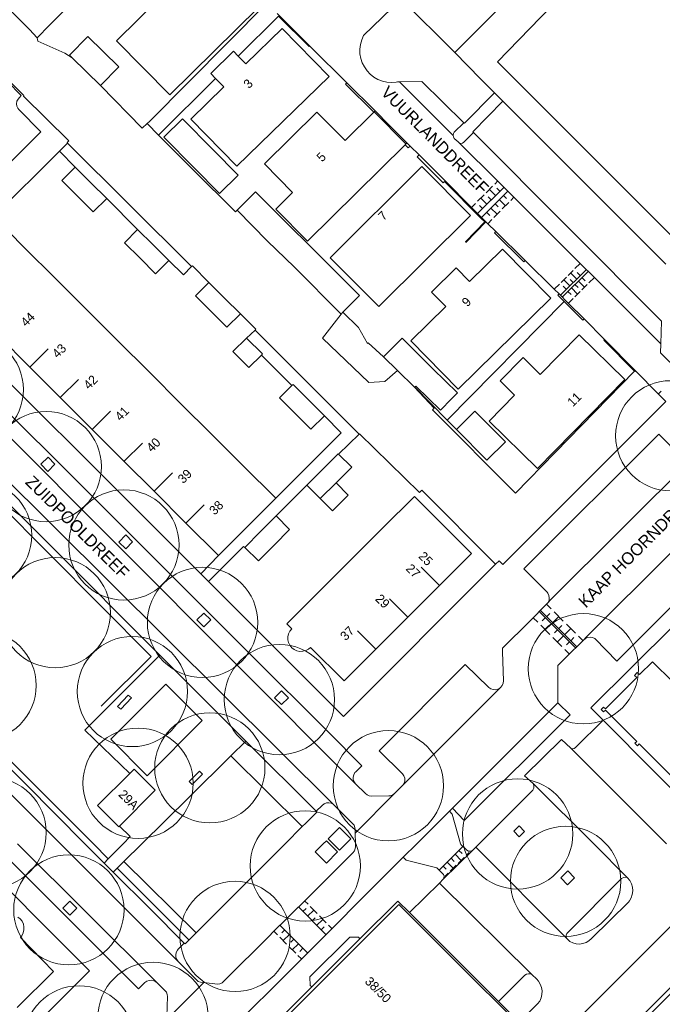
# Model space of a CAD drawing. Header units: metres. Extents: x 134994 to 136506, y 457393 to 459006.
# Tile 145 of 171: x 135737 to 135812, y 458581 to 458696. Entities that reach past the tile are written whole.
import ezdxf
from ezdxf.enums import TextEntityAlignment as Align

# ---------------------------------------------------------------- set-up
doc = ezdxf.new("R2010")
doc.units = ezdxf.units.M
for name, color, linetype, lineweight in [('B-WE-GR-BOOM-S', 250, 'Continuous', 13), ('B-WE-KG_BEBOUWING', 251, 'Continuous', 20), ('B-WE-KG_BEBOUWING TUSSENMUUR', 251, 'Continuous', 5), ('B-WE-KG_HUISNR', 251, 'Continuous', 5), ('B-WE-KG_ONDERGROND_REST', 251, 'Continuous', 5), ('B-WE-KG_STRAATNAAM', 251, 'Continuous', 5)]:
    doc.layers.add(name, color=color, linetype=linetype, lineweight=lineweight)
doc.styles.add('Styledgn000', font='dgn000.shx')

# ---------------------------------------------------------------- blocks, each defined once
blk = doc.blocks.new('SGR-BOOM_02')
blk.add_circle((0, 0), 6.4)

msp = doc.modelspace()

# ---------------------------------------------------------------- linework, layer by layer
at = {"layer": 'B-WE-KG_BEBOUWING', "flags": 128}
for points in [[(135810.05, 458714.02), (135787.91, 458691.91), (135781.69, 458698.12)], [(135822.35, 458675.42), (135820.64, 458673.71), (135820.61, 458673.68), (135819.65, 458674.67), (135821.42, 458676.4), (135822.35, 458675.42), (135822.5, 458675.56), (135822.6, 458675.67), (135822.74, 458675.81), (135825.94, 458679.01), (135826.08, 458679.15), (135828.56, 458681.63), (135838.01, 458691.07), (135815.48, 458713.58), (135802.2, 458700.31), (135800.37, 458698.47), (135797.87, 458695.98), (135792.87, 458690.81), (135814.39, 458669.29), (135815.31, 458668.38), (135820.3, 458673.36), (135820.61, 458673.68)], [(135748.64, 458693.26), (135758.9, 458703.4), (135765.12, 458697.11), (135754.86, 458686.97), (135748.64, 458693.26)], [(135773.45, 458668.07), (135784.09, 458678.65), (135789.73, 458672.97), (135779.09, 458662.4), (135773.45, 458668.07)], [(135799.05, 458663.38), (135793.45, 458669.08), (135789.63, 458665.29), (135788.06, 458666.88), (135785.22, 458664.06), (135786.86, 458662.41), (135782.81, 458658.4), (135788.29, 458652.82), (135799.05, 458663.38)], [(135791.89, 458649.1), (135794.85, 458652.12), (135793.17, 458653.77), (135795.83, 458656.48), (135797.83, 458654.52), (135802.34, 458659.11), (135807.64, 458653.91), (135797.52, 458643.59), (135791.89, 458649.1)], [(135788.11, 458648.13), (135790.24, 458650.26), (135793.79, 458646.7), (135791.65, 458644.55), (135788.1, 458648.12), (135788.11, 458648.13)], [(135772.31, 458640.09), (135773.73, 458638.67), (135775.55, 458640.49), (135774.13, 458641.91), (135772.31, 458640.09), (135770.75, 458641.64), (135772.57, 458643.47), (135774.39, 458645.29), (135774.43, 458645.25), (135775.95, 458643.74), (135774.13, 458641.91)], [(135804.89, 458615.6), (135805.18, 458615.88), (135805.39, 458615.67), (135809.02, 458619.32), (135808.75, 458619.55), (135809.06, 458619.91), (135809.33, 458619.67), (135810.87, 458621.14), (135813.2, 458618.8)], [(135812.96, 458607.96), (135809.32, 458611.6), (135809.11, 458611.39), (135808.82, 458611.68), (135809.03, 458611.89), (135805.39, 458615.53), (135805.18, 458615.32), (135804.89, 458615.6)], [(135767.38, 458578.89), (135781.44, 458592.95), (135802.12, 458572.29), (135788.07, 458558.2), (135767.38, 458578.89)], [(135737.2, 458591.5), (135737.48, 458591.28), (135737.7, 458591.01), (135737.85, 458590.69), (135737.92, 458590.35), (135737.92, 458590), (135737.84, 458589.65), (135737.68, 458589.34), (135737.5, 458589.11), (135741.33, 458585.19), (135737.15, 458581.01)], [(135771.33, 458583.38), (135771.13, 458583.56), (135771.11, 458584.57), (135775.73, 458589.18), (135776.73, 458589.17), (135776.91, 458588.97)]]:
    msp.add_lwpolyline(points, dxfattribs=at)
for points in [[(135762.78, 458691.49), (135762.24, 458692.04), (135759.59, 458689.46), (135760.16, 458688.88), (135761.11, 458687.9), (135757.28, 458684.17), (135762.61, 458678.7), (135773.32, 458689.12), (135767.9, 458694.69), (135763.67, 458690.58)], [(135746.82, 458688.07), (135748.94, 458690.24), (135745.34, 458693.76), (135743.22, 458691.59), (135743.52, 458691.3)], [(135778.57, 458685.01), (135778.55, 458685.02), (135778.52, 458684.99), (135775.18, 458681.68), (135771.9, 458684.98), (135765.83, 458678.96), (135769.1, 458675.66), (135767.14, 458673.71), (135770.83, 458669.98), (135782.14, 458681.19), (135782.25, 458681.29)], [(135757.69, 458678.49), (135754.15, 458682.06), (135756.3, 458684.19), (135759.84, 458680.62), (135762.76, 458677.67), (135760.61, 458675.54)], [(135745.69, 458676.75), (135747.52, 458674.94), (135745.97, 458673.39), (135744.15, 458675.21), (135742.33, 458677.03), (135743.86, 458678.57)], [(135774.74, 458661.53), (135774.93, 458661.73), (135776.87, 458663.67), (135771.4, 458669.14), (135768.34, 458672.14), (135764.8, 458675.71), (135762.65, 458673.58), (135766.19, 458670.01), (135769.26, 458667)], [(135767.13, 458640.14), (135763.36, 458643.9), (135759.66, 458647.6), (135756.18, 458651.07), (135752.48, 458654.77), (135748.78, 458658.46), (135745.24, 458661.99), (135741.6, 458665.63), (135737.95, 458669.27), (135734.37, 458672.85), (135734.31, 458672.91), (135727.67, 458666.27), (135727.73, 458666.21), (135731.32, 458662.63), (135734.96, 458658.99), (135738.61, 458655.35), (135742.14, 458651.82), (135745.84, 458648.13), (135749.55, 458644.42), (135753.02, 458640.96), (135756.72, 458637.26), (135760.49, 458633.5)], [(135752.93, 458669.56), (135754.75, 458667.75), (135753.2, 458666.2), (135751.39, 458668.01), (135749.57, 458669.81), (135751.11, 458671.36)], [(135761.2, 458663.39), (135763.03, 458661.56), (135761.47, 458660), (135759.64, 458661.83), (135757.82, 458663.65), (135759.38, 458665.21)], [(135763.73, 458658.74), (135765.59, 458656.89), (135765.48, 458656.77), (135764.03, 458655.32), (135762.17, 458657.18)], [(135781.27, 458654.96), (135783.24, 458653.02), (135783.26, 458653.03), (135783.41, 458653.15), (135786.24, 458650.36), (135787.55, 458651.69), (135788.23, 458652.37), (135785.38, 458655.18), (135781.79, 458658.73), (135779.65, 458656.57)], [(135770.96, 458651.52), (135772.78, 458649.7), (135771.22, 458648.14), (135769.4, 458649.97), (135767.58, 458651.8), (135769.02, 458653.23), (135769.14, 458653.35)], [(135782.46, 458626.32), (135786.15, 458630.02), (135789.85, 458633.71), (135783.22, 458640.35), (135779.52, 458636.65), (135775.83, 458632.96), (135772.13, 458629.26), (135768.44, 458625.57), (135769.01, 458624.99), (135768.79, 458624.72), (135768.63, 458624.41), (135768.55, 458624.06), (135768.55, 458623.71), (135768.63, 458623.37), (135768.79, 458623.06), (135769.01, 458622.78), (135769.28, 458622.57), (135769.6, 458622.42), (135769.94, 458622.35), (135770.3, 458622.36), (135770.63, 458622.45), (135770.95, 458622.61), (135771.19, 458622.81), (135775.07, 458618.93), (135778.77, 458622.62)], [(135765.38, 458636.26), (135767.2, 458638.08), (135768.75, 458636.52), (135766.94, 458634.7), (135765.12, 458632.88), (135763.56, 458634.43)], [(135824.51, 458594.83), (135824.88, 458594.45), (135830.43, 458600), (135839.23, 458608.79), (135838.85, 458609.17), (135835.32, 458612.74), (135831.43, 458616.65), (135829.62, 458618.47), (135819.45, 458628.73), (135818.1, 458630.1), (135803.69, 458615.81), (135805.12, 458614.37), (135817.08, 458602.32), (135819.38, 458600), (135820.97, 458598.39)], [(135746.47, 458604.46), (135748.94, 458601.99), (135749, 458602.05), (135753.16, 458606.22), (135750.69, 458608.69), (135750.19, 458608.19)], [(135792.98, 458581.68), (135795.38, 458579.29), (135798.61, 458576.06), (135802.48, 458572.13), (135788.22, 458557.83), (135767.01, 458579.06), (135771.33, 458583.38), (135776.91, 458588.97), (135781.29, 458593.34), (135782.64, 458592.02)]]:
    msp.add_lwpolyline(points, close=True, dxfattribs=at)
at = {"layer": 'B-WE-KG_BEBOUWING TUSSENMUUR'}
for p, q in [((135738.61, 458655.35), (135740.73, 458657.47)), ((135742.14, 458651.82), (135744.26, 458653.94)), ((135745.84, 458648.13), (135747.96, 458650.25)), ((135749.55, 458644.43), (135751.67, 458646.55)), ((135753.02, 458640.96), (135755.14, 458643.08)), ((135756.72, 458637.26), (135758.84, 458639.38)), ((135786.15, 458630.02), (135784.03, 458632.14)), ((135782.46, 458626.32), (135780.34, 458628.44)), ((135778.77, 458622.62), (135776.64, 458624.75))]:
    msp.add_line(p, q, dxfattribs=at)
at = {"layer": 'B-WE-KG_ONDERGROND_REST'}
for p, q in [((135771.09, 458692.65), (135767.29, 458696.43)), ((135767.45, 458696.13), (135762.78, 458691.49)), ((135771.09, 458692.65), (135771.25, 458692.5)), ((135771.25, 458692.5), (135775.37, 458688.36)), ((135790.9, 458688.84), (135787.91, 458691.91)), ((135760.16, 458688.88), (135753.54, 458682.3)), ((135778.68, 458685.12), (135775.37, 458688.36)), ((135781.48, 458688.49), (135787.71, 458682.28)), ((135790.9, 458688.84), (135792.54, 458687.2)), ((135792.54, 458687.2), (135793.49, 458686.25)), ((135793.49, 458686.25), (135812.42, 458667.33)), ((135778.57, 458685.01), (135778.68, 458685.12)), ((135779.33, 458684.45), (135778.68, 458685.12)), ((135753.54, 458682.3), (135752.23, 458683.65)), ((135779.33, 458684.45), (135779.66, 458684.12)), ((135779.66, 458684.12), (135782.36, 458681.41)), ((135742.03, 458680.43), (135742.98, 458681.38)), ((135757.51, 458678.33), (135753.54, 458682.3)), ((135782.27, 458681.31), (135782.25, 458681.29)), ((135782.27, 458681.31), (135782.36, 458681.41)), ((135782.74, 458681.03), (135782.36, 458681.41)), ((135782.74, 458681.03), (135783.78, 458680.01)), ((135792.55, 458676.61), (135792.92, 458676.98)), ((135790.55, 458673.21), (135793.63, 458676.27)), ((135794.07, 458675.8), (135791.03, 458672.72)), ((135791.55, 458675.62), (135792.3, 458676.36)), ((135792.63, 458675.28), (135791.93, 458675.99)), ((135793.13, 458675.78), (135792.78, 458676.13)), ((135751.11, 458671.36), (135747.52, 458674.94)), ((135790.56, 458674.63), (135791.31, 458675.37)), ((135791.64, 458674.29), (135790.93, 458675)), ((135792.14, 458674.79), (135791.78, 458675.14)), ((135793.09, 458674.81), (135793.8, 458674.11)), ((135794.17, 458674.48), (135793.43, 458673.73)), ((135793.58, 458675.31), (135793.93, 458674.95)), ((135794.78, 458675.1), (135794.41, 458674.73)), ((135789.84, 458673.91), (135790.31, 458674.38)), ((135791.14, 458673.8), (135790.79, 458674.15)), ((135791.62, 458673.32), (135791.97, 458672.97)), ((135792.11, 458673.82), (135792.82, 458673.11)), ((135793.19, 458673.49), (135792.45, 458672.74)), ((135792.6, 458674.31), (135792.95, 458673.96)), ((135792.21, 458672.49), (135791.74, 458672.02)), ((135796.08, 458667.73), (135792.67, 458671.11)), ((135800.15, 458663.69), (135803.18, 458666.71)), ((135803.41, 458666.48), (135800.36, 458663.48)), ((135801.06, 458666), (135801.66, 458666.6)), ((135801.86, 458666.8), (135802.47, 458667.41)), ((135800.25, 458665.21), (135800.86, 458665.8)), ((135801.26, 458664.79), (135800.55, 458665.51)), ((135801.66, 458665.19), (135801.31, 458665.55)), ((135802.06, 458665.59), (135801.36, 458666.3)), ((135802.46, 458665.99), (135802.11, 458666.35)), ((135802.27, 458665.36), (135802.97, 458664.65)), ((135802.67, 458665.76), (135803.03, 458665.4)), ((135804.12, 458665.77), (135803.48, 458665.15)), ((135799.45, 458664.41), (135800.05, 458665.01)), ((135800.86, 458664.39), (135800.5, 458664.75)), ((135801.05, 458664.16), (135801.41, 458663.8)), ((135801.46, 458664.56), (135802.16, 458663.84)), ((135801.86, 458664.96), (135802.22, 458664.6)), ((135803.28, 458664.95), (135802.67, 458664.34)), ((135801.66, 458663.34), (135801.07, 458662.77)), ((135802.47, 458664.15), (135801.86, 458663.54)), ((135787.03, 458649.22), (135800.62, 458662.98)), ((135722.48, 458661.05), (135776.38, 458606.98)), ((135802.93, 458660.96), (135805.27, 458658.58)), ((135763.73, 458658.74), (135764.76, 458659.64)), ((135776.8, 458647.56), (135764.76, 458659.64)), ((135805.27, 458658.58), (135808.87, 458654.93)), ((135773.97, 458604.46), (135719.68, 458658.41)), ((135752.7, 458621.77), (135718.14, 458656.46)), ((135769.02, 458653.23), (135765.48, 458656.77)), ((135794.97, 458640.73), (135808.77, 458654.89)), ((135783.26, 458653.03), (135787.03, 458649.22)), ((135811.54, 458652.28), (135811.86, 458652.59)), ((135787.03, 458649.22), (135788.11, 458648.13)), ((135776.8, 458647.56), (135774.43, 458645.25)), ((135745.98, 458600), (135703.94, 458642.07)), ((135767.2, 458638.08), (135770.75, 458641.64)), ((135701.51, 458640.64), (135742.17, 458600)), ((135759.34, 458630.45), (135758.43, 458631.36)), ((135798.58, 458627.81), (135799.11, 458627.28)), ((135801.93, 458622.75), (135797.72, 458626.97)), ((135797.87, 458627.1), (135802.08, 458622.89)), ((135798.58, 458626.4), (135798.93, 458626.76)), ((135799.46, 458626.93), (135800.51, 458625.88)), ((135797.54, 458625.73), (135797.01, 458626.26)), ((135798.94, 458624.33), (135797.89, 458625.38)), ((135798.42, 458626.26), (135798.07, 458625.91)), ((135799.12, 458625.56), (135798.41, 458624.85)), ((135799.28, 458625.7), (135799.98, 458626.41)), ((135799.98, 458625), (135800.33, 458625.35)), ((135800.86, 458625.53), (135801.91, 458624.48)), ((135799.82, 458624.86), (135799.47, 458624.5)), ((135800.52, 458624.15), (135799.82, 458623.45)), ((135800.68, 458624.3), (135801.39, 458625)), ((135800.34, 458622.92), (135799.29, 458623.97)), ((135801.23, 458623.45), (135800.87, 458623.1)), ((135801.38, 458623.59), (135801.73, 458623.95)), ((135802.26, 458624.13), (135802.79, 458623.6)), ((135801.22, 458622.04), (135800.69, 458622.57)), ((135752.7, 458621.77), (135746.87, 458615.98)), ((135793.17, 458618.12), (135781.86, 458606.76)), ((135799.89, 458616.37), (135787.64, 458604.14)), ((135771.83, 458603.78), (135763.67, 458611.93)), ((135801.37, 458611.12), (135812.49, 458600)), ((135797.02, 458607.01), (135804.03, 458600)), ((135776.37, 458601.23), (135780.97, 458605.87)), ((135780.97, 458605.87), (135781.86, 458606.76)), ((135757.04, 458605.39), (135751.58, 458600)), ((135787.29, 458603.79), (135783.5, 458600)), ((135787.64, 458604.14), (135787.29, 458603.79)), ((135749, 458602.05), (135750.26, 458600.85)), ((135774.53, 458601.89), (135773.22, 458600.58)), ((135774.53, 458601.89), (135775.84, 458600.58)), ((135750.26, 458600.85), (135749.42, 458600)), ((135773.01, 458600.37), (135772.64, 458600)), ((135773.01, 458600.37), (135773.38, 458600)), ((135773.22, 458600.58), (135773.8, 458600)), ((135775.84, 458600.58), (135775.26, 458600)), ((135776.37, 458601.23), (135776.39, 458600)), ((135753.36, 458583.85), (135737.18, 458600)), ((135742.17, 458600), (135755.83, 458586.35)), ((135747.71, 458598.26), (135745.98, 458600)), ((135772.64, 458600), (135771.7, 458599.06)), ((135773.01, 458597.75), (135771.7, 458599.06)), ((135774.32, 458599.06), (135773.01, 458597.75)), ((135773.38, 458600), (135774.32, 458599.06)), ((135773.8, 458600), (135774.53, 458599.27)), ((135775.26, 458600), (135774.53, 458599.27)), ((135783.5, 458600), (135781.94, 458598.44)), ((135788.86, 458599.7), (135786.11, 458596.96)), ((135790, 458599.27), (135786.55, 458595.89)), ((135788.4, 458599.24), (135788.76, 458598.89)), ((135788.59, 458600), (135788.61, 458599.92)), ((135789.57, 458598.99), (135789.23, 458598.65)), ((135790.37, 458599.63), (135790, 458599.27)), ((135790.37, 458599.63), (135790.74, 458600)), ((135790.37, 458599.63), (135800.98, 458588.93)), ((135804.03, 458600), (135807.97, 458596.05)), ((135757.9, 458589.66), (135749.52, 458597.97)), ((135787.02, 458597.87), (135787.73, 458597.16)), ((135787.48, 458598.33), (135787.84, 458597.97)), ((135787.95, 458598.79), (135788.65, 458598.08)), ((135788.99, 458598.42), (135788.3, 458597.73)), ((135757.03, 458588.89), (135748.75, 458597.18)), ((135786.57, 458597.42), (135786.92, 458597.06)), ((135788.08, 458597.51), (135787.39, 458596.82)), ((135787.15, 458596.59), (135786.81, 458596.25)), ((135782.64, 458592.02), (135786.13, 458595.44)), ((135786.13, 458595.44), (135786.17, 458595.48)), ((135786.13, 458595.44), (135796.84, 458584.83)), ((135817.5, 458594.99), (135798.61, 458576.06)), ((135770.49, 458593.38), (135770.89, 458592.98)), ((135769.78, 458592.68), (135772.94, 458589.46)), ((135770.3, 458592.14), (135770.66, 458592.49)), ((135770.83, 458591.61), (135771.54, 458592.31)), ((135771.15, 458592.71), (135771.94, 458591.9)), ((135771.36, 458591.07), (135771.71, 458591.42)), ((135771.88, 458590.53), (135772.6, 458591.23)), ((135772.2, 458591.64), (135772.99, 458590.83)), ((135767.35, 458589.43), (135766.95, 458589.83)), ((135770.83, 458587.34), (135767.66, 458590.53)), ((135768.19, 458590), (135767.83, 458589.65)), ((135772.41, 458590), (135772.77, 458590.35)), ((135773.26, 458590.56), (135773.65, 458590.16)), ((135768.4, 458588.37), (135767.61, 458589.16)), ((135768.72, 458589.47), (135768.01, 458588.77)), ((135769.24, 458588.94), (135768.89, 458588.59)), ((135769.46, 458587.3), (135768.67, 458588.1)), ((135769.77, 458588.41), (135769.06, 458587.7)), ((135770.3, 458587.88), (135769.95, 458587.52)), ((135770.12, 458586.64), (135769.72, 458587.04)), ((135754.31, 458579.42), (135758.79, 458583.89))]:
    msp.add_line(p, q, dxfattribs=at)
at = {"layer": 'B-WE-KG_ONDERGROND_REST', "flags": 128}
for points in [[(135758.95, 458704.82), (135756.09, 458707.65), (135753.53, 458707.67), (135740.9, 458695.08), (135739.46, 458693.61)], [(135725.88, 458707.14), (135738.56, 458694.57), (135739.46, 458693.61)], [(135752.23, 458683.65), (135752.5, 458683.9), (135766.1, 458697.63)], [(135781.69, 458698.12), (135777.33, 458693.86), (135777.11, 458693.36), (135776.96, 458692.84), (135776.9, 458692.3), (135776.91, 458691.76), (135777, 458691.22), (135777.17, 458690.71), (135777.42, 458690.22), (135777.73, 458689.78), (135778.1, 458689.38), (135778.53, 458689.05), (135779, 458688.78), (135779.51, 458688.58), (135780.04, 458688.47), (135780.58, 458688.42), (135781.12, 458688.46), (135781.28, 458688.49), (135781.48, 458688.49)], [(135729.14, 458695.68), (135734.32, 458690.44), (135734.35, 458690.45), (135737.9, 458686.92), (135737.86, 458686.84), (135743.11, 458681.65), (135742.92, 458681.45), (135742.98, 458681.38)], [(135767.45, 458696.13), (135771.02, 458692.58), (135771.09, 458692.65)], [(135743.52, 458691.3), (135742.65, 458691.81), (135739.53, 458693.2), (135739.46, 458693.61)], [(135737.41, 458686.69), (135737.6, 458686.9), (135734.37, 458690.15), (135734.07, 458689.84)], [(135778.52, 458684.99), (135775.23, 458688.22), (135775.37, 458688.36)], [(135781.48, 458688.49), (135784.08, 458688.55), (135788.95, 458683.74)], [(135746.82, 458688.07), (135751.65, 458683.11), (135752.23, 458683.65)], [(135792.54, 458687.2), (135789.03, 458683.68), (135788.95, 458683.74)], [(135737.41, 458686.69), (135737.23, 458686.48), (135737.11, 458686.23), (135737.07, 458685.95), (135737.11, 458685.67), (135737.22, 458685.42), (135737.34, 458685.27), (135739.88, 458682.7), (135723.88, 458666.74), (135721.39, 458669.23), (135721.17, 458669.41), (135720.92, 458669.52), (135720.64, 458669.56), (135720.36, 458669.52), (135720.11, 458669.4), (135719.99, 458669.31)], [(135793.49, 458686.25), (135789.99, 458682.68), (135790.07, 458682.6)], [(135788.95, 458683.74), (135787.86, 458682.64), (135787.75, 458682.48), (135787.71, 458682.28)], [(135788.44, 458681.4), (135788.62, 458681.35), (135788.81, 458681.38), (135788.98, 458681.48), (135790.07, 458682.6)], [(135811.83, 458658.08), (135811.92, 458660.7), (135790.07, 458682.6)], [(135742.98, 458681.38), (135757.36, 458667.06)], [(135787.71, 458682.28), (135787.75, 458682.09), (135787.86, 458681.92), (135788.29, 458681.52), (135788.44, 458681.4)], [(135788.44, 458681.4), (135792.9, 458676.96)], [(135734.37, 458672.85), (135742.03, 458680.43)], [(135742.03, 458680.43), (135743.86, 458678.57)], [(135782.14, 458681.19), (135782.52, 458680.81), (135782.74, 458681.03)], [(135791.39, 458672.22), (135790.97, 458672.64), (135786.72, 458676.92), (135786.57, 458676.77), (135783.55, 458679.78), (135783.78, 458680.01)], [(135783.78, 458680.01), (135786.79, 458676.99), (135789.84, 458673.91)], [(135757.51, 458678.33), (135762.47, 458673.38), (135762.65, 458673.58)], [(135792.9, 458676.96), (135794.77, 458675.09)], [(135794.77, 458675.09), (135802.47, 458667.41)], [(135789.84, 458673.91), (135791.04, 458672.71), (135791.53, 458672.22)], [(135791.39, 458672.22), (135789.14, 458669.92), (135789.21, 458669.85), (135791.53, 458672.22)], [(135791.53, 458672.22), (135791.74, 458672.02)], [(135791.74, 458672.02), (135792.67, 458671.11)], [(135796.08, 458667.73), (135795.94, 458667.59), (135792.52, 458670.97), (135792.67, 458671.11)], [(135754.75, 458667.75), (135756.44, 458666.08), (135757.36, 458667.06)], [(135796.08, 458667.73), (135799.45, 458664.41)], [(135759.38, 458665.21), (135757.46, 458667.11), (135757.36, 458667.06)], [(135802.47, 458667.41), (135804.12, 458665.77)], [(135758.43, 458631.36), (135725.64, 458664.12), (135727.73, 458666.21)], [(135804.12, 458665.77), (135811.83, 458658.08)], [(135799.45, 458664.41), (135800.02, 458663.86)], [(135800.62, 458662.98), (135799.88, 458663.72), (135800.02, 458663.86)], [(135801.09, 458662.79), (135800.02, 458663.86)], [(135723.84, 458662.31), (135755.29, 458630.92), (135764.08, 458622.11), (135773.26, 458612.98), (135777.14, 458609.08), (135776.42, 458608.38), (135776.32, 458608.27), (135776.18, 458608.03), (135776.11, 458607.75), (135776.13, 458607.47), (135776.22, 458607.21), (135776.38, 458606.98)], [(135802.93, 458660.96), (135802.79, 458660.82), (135800.62, 458662.98)], [(135802.93, 458660.96), (135801.09, 458662.79)], [(135763.03, 458661.56), (135764.84, 458659.76), (135764.76, 458659.64)], [(135781.27, 458654.96), (135779.8, 458653.7), (135777.93, 458653.56), (135772.56, 458658.72), (135774.74, 458661.53)], [(135774.93, 458661.73), (135776.73, 458659.98), (135777.78, 458658.09), (135777.85, 458658.18), (135779.65, 458656.57)], [(135808.77, 458654.89), (135805.2, 458658.51), (135805.27, 458658.58)], [(135814.08, 458654.79), (135811.8, 458657.04), (135811.83, 458658.08)], [(135753.67, 458621.92), (135740.87, 458634.75), (135731.69, 458643.89), (135722.53, 458653.04), (135718.54, 458657)], [(135808.77, 458654.89), (135808.8, 458654.86), (135808.87, 458654.93)], [(135808.87, 458654.93), (135811.53, 458652.27)], [(135794.97, 458640.73), (135785.34, 458650.41), (135785.52, 458650.59), (135783.24, 458653.02)], [(135811.53, 458652.27), (135812.41, 458651.39)], [(135812.41, 458651.39), (135793.49, 458632.44), (135793.05, 458632.88), (135792.65, 458632.48)], [(135767.13, 458640.14), (135774.72, 458647.75), (135772.78, 458649.7)], [(135783.83, 458640.81), (135776.86, 458647.62), (135776.8, 458647.56)], [(135815.66, 458644.91), (135815.54, 458644.81), (135815.29, 458644.68), (135815.01, 458644.62), (135814.73, 458644.65), (135814.46, 458644.75), (135814.24, 458644.92), (135811.59, 458647.59), (135795.94, 458631.94), (135798.62, 458629.23), (135798.71, 458629.11), (135798.83, 458628.86), (135798.88, 458628.58), (135798.85, 458628.3), (135798.74, 458628.04)], [(135739.89, 458644.08), (135740.69, 458643.26), (135741.52, 458644.08), (135740.72, 458644.9), (135739.89, 458644.08)], [(135815.66, 458644.91), (135799, 458628.3)], [(135802.85, 458623.66), (135803.07, 458623.84), (135803.33, 458623.96), (135803.62, 458623.99), (135803.9, 458623.95), (135804.16, 458623.83), (135804.19, 458623.81), (135806.71, 458621.22), (135825.59, 458640.11), (135823.11, 458642.58), (135822.95, 458642.8), (135822.86, 458643.07), (135822.84, 458643.34), (135822.91, 458643.61), (135823.05, 458643.85), (135823.07, 458643.88)], [(135803.14, 458623.96), (135823.07, 458643.88)], [(135744.98, 458600), (135734.64, 458610.4), (135725.48, 458619.46), (135716.34, 458628.6), (135703.22, 458641.68)], [(135792.65, 458632.48), (135784.1, 458641.08), (135783.83, 458640.81)], [(135748.94, 458635.05), (135749.73, 458634.27), (135750.52, 458635.09), (135749.73, 458635.87), (135748.94, 458635.05)], [(135759.34, 458630.45), (135763.41, 458634.54), (135763.56, 458634.43)], [(135760.49, 458633.5), (135758.43, 458631.36)], [(135792.65, 458632.48), (135775.01, 458614.79), (135759.34, 458630.45)], [(135796.61, 458625.87), (135798.56, 458627.82), (135798.74, 458628.04)], [(135799, 458628.3), (135798.74, 458628.04)], [(135757.98, 458626), (135758.78, 458625.2), (135759.59, 458626.01), (135758.79, 458626.81), (135757.98, 458626)], [(135793.17, 458618.12), (135793.22, 458618.17), (135793.4, 458618.39), (135793.52, 458618.65), (135793.55, 458618.93), (135793.46, 458622.29), (135793.47, 458622.73), (135796.61, 458625.87)], [(135802.85, 458623.66), (135800.8, 458621.63)], [(135802.85, 458623.66), (135803.14, 458623.96)], [(135753.7, 458621.9), (135747.07, 458615.28), (135744.98, 458613.22), (135750.19, 458608.19)], [(135753.7, 458621.9), (135753.67, 458621.92)], [(135763.67, 458611.93), (135753.7, 458621.9)], [(135793.17, 458618.12), (135792.92, 458617.97), (135792.65, 458617.9), (135792.36, 458617.91), (135792.09, 458618), (135791.86, 458618.15), (135789.11, 458620.83), (135779.13, 458610.82), (135781.83, 458608.12), (135782, 458607.9), (135782.1, 458607.64), (135782.12, 458607.36), (135782.06, 458607.09), (135781.93, 458606.84), (135781.86, 458606.76)], [(135800.8, 458621.63), (135799.86, 458620.7), (135799.89, 458616.37)], [(135752.23, 458607.91), (135748, 458612.16), (135754.37, 458618.55), (135758.59, 458614.31), (135752.23, 458607.91)], [(135749.15, 458615.63), (135750.39, 458616.94), (135750.03, 458617.28), (135748.79, 458615.97), (135749.15, 458615.63)], [(135767.01, 458616.97), (135767.82, 458616.17), (135768.61, 458616.97), (135767.8, 458617.77), (135767.01, 458616.97)], [(135799.89, 458616.37), (135801.31, 458614.97), (135789.02, 458602.71), (135787.64, 458604.14)], [(135805.12, 458614.37), (135801.92, 458611.21), (135801.78, 458611.09), (135801.61, 458611.05), (135801.43, 458611.09), (135801.37, 458611.12)], [(135763.67, 458611.93), (135761.93, 458610.21)], [(135801.37, 458611.12), (135800.29, 458612.12), (135796.01, 458607.89), (135797.02, 458607.01)], [(135761.93, 458610.21), (135757.04, 458605.39)], [(135761.93, 458610.21), (135761.92, 458610.22)], [(135770.22, 458602), (135761.93, 458610.21)], [(135758.3, 458608.46), (135757.09, 458607.26), (135757.44, 458606.91), (135758.65, 458608.1), (135758.3, 458608.46)], [(135790.74, 458600), (135796.97, 458606.24), (135797.08, 458606.46), (135797.1, 458606.7), (135797.05, 458606.94), (135797.02, 458607.01)], [(135776.38, 458606.98), (135777.57, 458605.86), (135777.73, 458605.71), (135777.97, 458605.59), (135778.24, 458605.54), (135780.26, 458605.56), (135780.45, 458605.59), (135780.73, 458605.69), (135780.97, 458605.87)], [(135771.83, 458603.78), (135772.54, 458604.47), (135772.76, 458604.64), (135773.01, 458604.75), (135773.29, 458604.78), (135773.56, 458604.73), (135773.81, 458604.6), (135773.97, 458604.46)], [(135770.63, 458602.42), (135771.91, 458603.7), (135771.83, 458603.78)], [(135773.97, 458604.46), (135776.06, 458602.37), (135776.23, 458602.16), (135776.33, 458601.9), (135776.36, 458601.67), (135776.37, 458601.23)], [(135788.59, 458600), (135787.62, 458603.44), (135787.29, 458603.79)], [(135770.22, 458602), (135770.63, 458602.42)], [(135768.22, 458600), (135770.22, 458602)], [(135794.75, 458601.47), (135795.4, 458602.09), (135796.02, 458601.44), (135795.37, 458600.82), (135794.75, 458601.47)], [(135730.77, 458600), (135745.52, 458585.26), (135712.51, 458552.21), (135699.58, 458565.06)], [(135734.35, 458600), (135751.23, 458583.17), (135751.96, 458583.89), (135752.18, 458584.05), (135752.44, 458584.15), (135752.72, 458584.17), (135752.99, 458584.1), (135753.23, 458583.97), (135753.36, 458583.85)], [(135744.98, 458600), (135747.22, 458597.77)], [(135749.42, 458600), (135747.71, 458598.26)], [(135751.58, 458600), (135749.52, 458597.97)], [(135757.99, 458589.75), (135765.34, 458597.11), (135768.22, 458600)], [(135770.81, 458593.7), (135776.09, 458598.95), (135776.26, 458599.18), (135776.36, 458599.45), (135776.39, 458599.66), (135776.39, 458600)], [(135788.61, 458599.92), (135789.32, 458599.27), (135789.49, 458599.17), (135789.69, 458599.14), (135789.88, 458599.19), (135790, 458599.27)], [(135747.71, 458598.26), (135747.22, 458597.77)], [(135749.52, 458597.97), (135748.26, 458596.73)], [(135774.04, 458590.54), (135776.83, 458593.34), (135781.94, 458598.44)], [(135785.82, 458597.22), (135782.29, 458598.11), (135781.94, 458598.44)], [(135747.22, 458597.77), (135748.26, 458596.73)], [(135748.26, 458596.73), (135752.57, 458592.45), (135756.53, 458588.47)], [(135785.82, 458597.22), (135786.48, 458596.57), (135786.61, 458596.43), (135786.67, 458596.24), (135786.65, 458596.05), (135786.55, 458595.89)], [(135800.21, 458596.04), (135801.01, 458595.23), (135801.82, 458596.04), (135801.02, 458596.85), (135800.21, 458596.04)], [(135809.39, 458579.02), (135821.7, 458591.3), (135818.21, 458594.99), (135820.97, 458597.68), (135824.52, 458594.11), (135824.88, 458594.45)], [(135786.17, 458595.48), (135786.52, 458595.85), (135786.55, 458595.89)], [(135807.97, 458596.05), (135807.76, 458596.12), (135807.53, 458596.11), (135807.32, 458596.02), (135807.25, 458595.97), (135800.91, 458589.59), (135800.83, 458589.41), (135800.83, 458589.21), (135800.9, 458589.03), (135800.98, 458588.93)], [(135807.97, 458596.05), (135808.23, 458595.73), (135808.41, 458595.36), (135808.53, 458594.96), (135808.56, 458594.55), (135808.51, 458594.14), (135808.39, 458593.75), (135808.19, 458593.39), (135808.08, 458593.24), (135803.77, 458589.02), (135803.48, 458588.75), (135803.15, 458588.55), (135802.78, 458588.42), (135802.39, 458588.37), (135802, 458588.4), (135801.63, 458588.5), (135801.28, 458588.68), (135800.98, 458588.93)], [(135808.98, 458579.33), (135820.99, 458591.32), (135817.74, 458594.75)], [(135742.43, 458592.53), (135743.24, 458593.33), (135744.06, 458592.52), (135743.25, 458591.72), (135742.43, 458592.53)], [(135766.61, 458589.53), (135766.62, 458589.54), (135770.81, 458593.7)], [(135769.81, 458586.3), (135774.04, 458590.54)], [(135757.9, 458589.66), (135756.63, 458588.38), (135756.53, 458588.47)], [(135757.99, 458589.75), (135757.9, 458589.66)], [(135758.79, 458583.89), (135760.37, 458583.72), (135760.66, 458583.76), (135760.92, 458583.88), (135761.05, 458583.98), (135766.61, 458589.53)], [(135755.83, 458586.35), (135755.66, 458586.57), (135755.56, 458586.83), (135755.53, 458587.11), (135755.59, 458587.39), (135755.72, 458587.64), (135755.83, 458587.77), (135756.53, 458588.47)], [(135758.79, 458583.89), (135758.39, 458583.93), (135758.15, 458584.03), (135757.96, 458584.2), (135755.83, 458586.35)], [(135761.19, 458577.71), (135769.81, 458586.3), (135769.81, 458586.3)], [(135792.98, 458581.68), (135796.05, 458584.74), (135796.24, 458584.87), (135796.45, 458584.92), (135796.68, 458584.9), (135796.84, 458584.83)], [(135796.84, 458584.83), (135797.43, 458584.27), (135797.63, 458584.05), (135797.84, 458583.7), (135797.98, 458583.32), (135798.05, 458582.92), (135798.03, 458582.51), (135797.94, 458582.12), (135797.77, 458581.75), (135797.53, 458581.42), (135795.38, 458579.29)], [(135753.36, 458583.85), (135754.28, 458582.97), (135754.45, 458582.76), (135754.55, 458582.51), (135754.58, 458582.27), (135754.49, 458579.96), (135754.44, 458579.69), (135754.32, 458579.44), (135754.31, 458579.42)]]:
    msp.add_lwpolyline(points, dxfattribs=at)

# ---------------------------------------------------------------- block references
at = {"layer": 'B-WE-GR-BOOM-S'}
for p in [(135731.45, 458652.76), (135812.97, 458647.39), (135740.5, 458643.81), (135732.42, 458635.83), (135749.52, 458634.71), (135741.55, 458626.85), (135758.64, 458625.72), (135802.84, 458620.34), (135732.94, 458618.39), (135750.5, 458617.69), (135767.56, 458616.75), (135759.49, 458608.83), (135751.16, 458607.04), (135780.21, 458606.75), (135734.1, 458601.3), (135795.21, 458601.15), (135770.56, 458597.44), (135800.78, 458595.65), (135743.13, 458592.34), (135762.42, 458589.25), (135752.9, 458579.85), (135744.31, 458577.12)]:
    msp.add_blockref('SGR-BOOM_02', p, dxfattribs=at)

# ---------------------------------------------------------------- texts
at = {"layer": 'B-WE-KG_HUISNR', "linetype": 'Continuous', "style": 'Styledgn000'}
for s, height, rotation, p in [('3', 1.05, 45.0362, (135764.21, 458688.56)), ('5', 1.05, 45.0362, (135772.69, 458680.05)), ('7', 1.05, 45.0815, (135779.83, 458673.22)), ('9', 1.05, 45.0815, (135789.54, 458663.22)), ('11', 1.054, 45.0815, (135802.34, 458652.17)), ('25', 1.054, 315, (135785.1, 458632.57)), ('27', 1.054, 315, (135783.63, 458631.14)), ('29', 1.054, 315, (135780.09, 458627.63)), ('29A', 1.054, 315, (135750.96, 458604.25))]:
    msp.add_text(s, height=height, rotation=rotation, dxfattribs=at).set_placement(p, align=Align.MIDDLE_RIGHT)
for s, rotation, p in [('44', 45.0436, (135737.8, 458660.35)), ('43', 45.0436, (135741.45, 458656.71)), ('42', 45.0436, (135745.09, 458653.06)), ('41', 45.0436, (135748.74, 458649.42)), ('40', 45.0436, (135752.39, 458645.78)), ('39', 45.0436, (135756.03, 458642.14)), ('38', 45.0436, (135759.68, 458638.49)), ('37', 45, (135774.88, 458623.9)), ('38/50', 314.9922, (135777.77, 458584.31))]:
    msp.add_text(s, height=1.054, rotation=rotation, dxfattribs=at).set_placement(p, align=Align.MIDDLE_LEFT)
at = {"layer": 'B-WE-KG_STRAATNAAM', "style": 'Styledgn000'}
for s, rotation, p in [('VUURLANDDREEF', 314.7771, (135779.25, 458687.15)), ('ZUIDPOOLDREEF', 315.121, (135737.99, 458641.91)), ('KAAP HOORNDREEF', 44.8587, (135803.11, 458627.32))]:
    msp.add_text(s, height=1.4, rotation=rotation, dxfattribs=at).set_placement(p)

doc.saveas('drawing.dxf')
